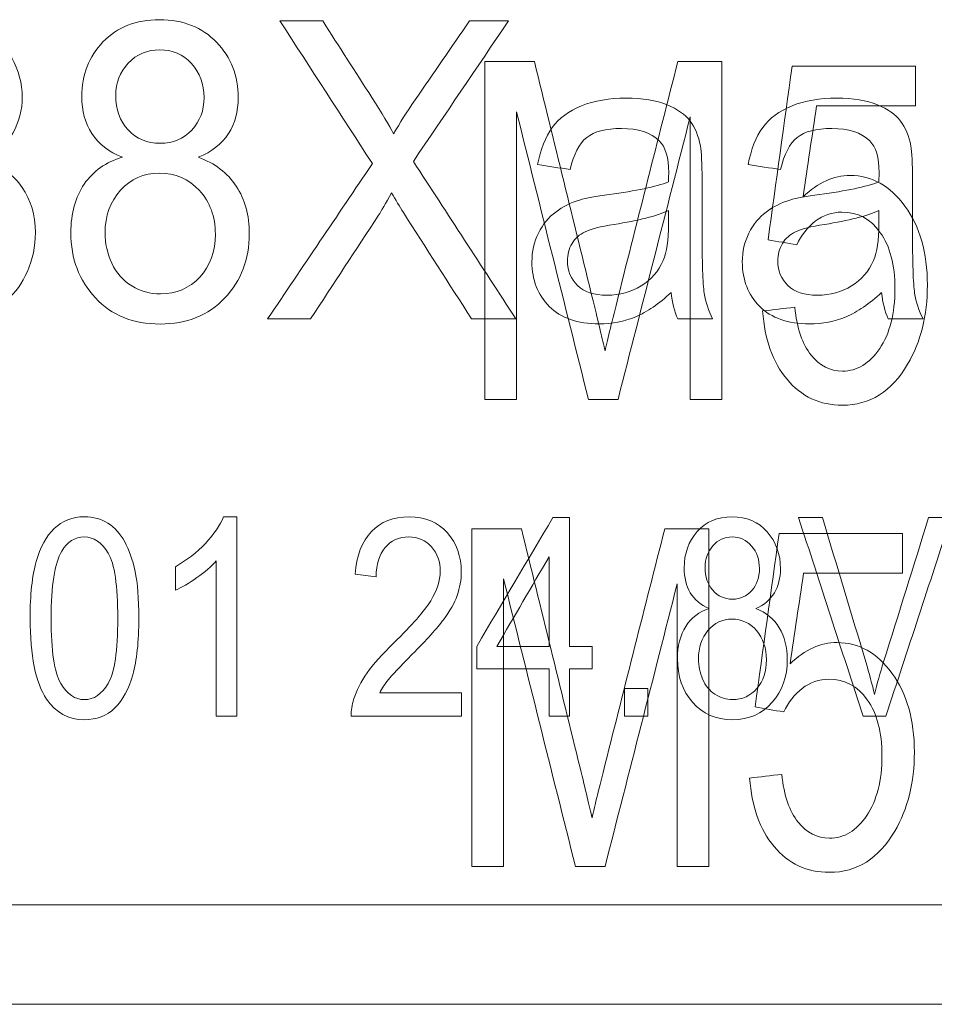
# Model space of a CAD drawing. Header units: inches. Extents: x -30 to 641, y 180 to 601.
# Tile 87 of 252: x 81.61 to 86.22, y 542.23 to 547.18. Entities that reach past the tile are written whole.
import ezdxf

# ---------------------------------------------------------------- set-up
doc = ezdxf.new("R2010")
doc.units = ezdxf.units.IN
doc.header["$MEASUREMENT"] = 0
doc.layers.add('1', color=7, linetype='Continuous')

# ---------------------------------------------------------------- blocks, each defined once
blk = doc.blocks.new('block 46')
at = {"layer": '1', "color": 155, "lineweight": 18, "true_color": 0x4c7299}
blk.add_lwpolyline([(155.5019, 542.2257), (23.9375, 542.2257)], dxfattribs=at)
blk = doc.blocks.new('block 1114')
at = {"layer": '1', "color": 155, "lineweight": 18, "true_color": 0x4c7299}
blk.add_lwpolyline([(58.2212, 542.7257), (96.2212, 542.7257)], dxfattribs=at)
blk = doc.blocks.new('block 1428')
at = {"layer": '1', "color": 18, "lineweight": 13, "true_color": 0x4c0000}
blk.add_lwpolyline([(155.5019, 542.2257), (23.9375, 542.2257)], dxfattribs=at)
blk = doc.blocks.new('block 1456')
at = {"layer": '1', "color": 18, "lineweight": 13, "true_color": 0x4c0000}
blk.add_lwpolyline([(155.5019, 542.2257), (23.9375, 542.2257)], dxfattribs=at)
blk = doc.blocks.new('block 5680')
at = {"layer": '1', "color": 18, "lineweight": 13, "true_color": 0x4c0000}
blk.add_open_spline([(84.3803, 543.6752), (84.346, 543.6752), (84.3116, 543.6752), (84.2773, 543.6752), (84.2773, 543.755), (84.2773, 543.8348), (84.2773, 543.9147), (84.156, 543.9147), (84.0346, 543.9147), (83.9133, 543.9147), (83.9133, 543.9522), (83.9133, 543.9897), (83.9133, 544.0272), (84.0409, 544.2432), (84.1686, 544.4592), (84.2962, 544.6752), (84.3242, 544.6752), (84.3523, 544.6752), (84.3803, 544.6752), (84.3803, 544.4592), (84.3803, 544.2432), (84.3803, 544.0272), (84.4181, 544.0272), (84.4559, 544.0272), (84.4936, 544.0272), (84.4936, 543.9897), (84.4936, 543.9522), (84.4936, 543.9147), (84.4559, 543.9147), (84.4181, 543.9147), (84.3803, 543.9147), (84.3803, 543.8348), (84.3803, 543.755), (84.3803, 543.6752)], degree=3, knots=[0, 0, 0, 0, 1, 1, 1, 2, 2, 2, 3, 3, 3, 4, 4, 4, 5, 5, 5, 6, 6, 6, 7, 7, 7, 8, 8, 8, 9, 9, 9, 10, 10, 10, 11, 11, 11, 11], dxfattribs=at)
blk = doc.blocks.new('block 5682')
at = {"layer": '1', "color": 18, "lineweight": 13, "true_color": 0x4c0000}
blk.add_open_spline([(85.9718, 543.6752), (85.9339, 543.6752), (85.8959, 543.6752), (85.858, 543.6752), (85.7496, 544.0085), (85.6412, 544.3419), (85.5329, 544.6752), (85.5729, 544.6752), (85.613, 544.6752), (85.6531, 544.6752), (85.7257, 544.433), (85.7984, 544.1909), (85.8711, 543.9487), (85.8886, 543.8906), (85.9033, 543.8359), (85.9151, 543.785), (85.9282, 543.8397), (85.9432, 543.8942), (85.9604, 543.9487), (86.0366, 544.1906), (86.1115, 544.433), (86.187, 544.6752), (86.2248, 544.6752), (86.2626, 544.6752), (86.3004, 544.6752), (86.1908, 544.3419), (86.0813, 544.0085), (85.9718, 543.6752)], degree=3, knots=[0, 0, 0, 0, 1, 1, 1, 2, 2, 2, 3, 3, 3, 4, 4, 4, 5, 5, 5, 6, 6, 6, 7, 7, 7, 8, 8, 8, 9, 9, 9, 9], dxfattribs=at)
blk = doc.blocks.new('block 5683')
at = {"layer": '1', "color": 18, "lineweight": 13, "true_color": 0x4c0000}
blk.add_open_spline([(82.1209, 546.3228), (82.0691, 546.2654), (82.0433, 546.194), (82.0433, 546.1081), (82.0433, 546.0555), (82.0544, 546.0044), (82.0771, 545.9557), (82.0999, 545.9067), (82.1332, 545.8682), (82.1778, 545.8414), (82.2225, 545.8145), (82.2706, 545.8011), (82.3222, 545.8011), (82.402, 545.8011), (82.4679, 545.8295), (82.5202, 545.8859), (82.5725, 545.9423), (82.5983, 546.0144), (82.5983, 546.1019), (82.5983, 546.1906), (82.5714, 546.2638), (82.5177, 546.3218), (82.4641, 546.3797), (82.3971, 546.4089), (82.3166, 546.4089), (82.2378, 546.4089), (82.1726, 546.3801), (82.1209, 546.3228)], degree=3, knots=[0, 0, 0, 0, 1, 1, 1, 2, 2, 2, 3, 3, 3, 4, 4, 4, 5, 5, 5, 6, 6, 6, 7, 7, 7, 8, 8, 8, 9, 9, 9, 9], dxfattribs=at)
blk = doc.blocks.new('block 5698')
at = {"layer": '1', "color": 18, "lineweight": 13, "true_color": 0x4c0000}
blk.add_open_spline([(85.0771, 544.1069), (85.0452, 544.0687), (85.0293, 544.0211), (85.0293, 543.9638), (85.0293, 543.9287), (85.0362, 543.8947), (85.0502, 543.8622), (85.0642, 543.8295), (85.0847, 543.8039), (85.1122, 543.786), (85.1397, 543.7681), (85.1693, 543.7591), (85.201, 543.7591), (85.2502, 543.7591), (85.2908, 543.778), (85.323, 543.8157), (85.3552, 543.8533), (85.371, 543.9014), (85.371, 543.9597), (85.371, 544.0188), (85.3545, 544.0676), (85.3215, 544.1063), (85.2884, 544.1449), (85.2472, 544.1643), (85.1976, 544.1643), (85.1491, 544.1643), (85.109, 544.1451), (85.0771, 544.1069)], degree=3, knots=[0, 0, 0, 0, 1, 1, 1, 2, 2, 2, 3, 3, 3, 4, 4, 4, 5, 5, 5, 6, 6, 6, 7, 7, 7, 8, 8, 8, 9, 9, 9, 9], dxfattribs=at)
blk = doc.blocks.new('block 5699')
at = {"layer": '1', "color": 18, "lineweight": 13, "true_color": 0x4c0000}
blk.add_open_spline([(82.706, 544.6793), (82.706, 544.3446), (82.706, 544.0099), (82.706, 543.6752), (82.6717, 543.6752), (82.6373, 543.6752), (82.603, 543.6752), (82.603, 543.936), (82.603, 544.1967), (82.603, 544.4575), (82.5781, 544.4294), (82.5457, 544.4012), (82.5054, 544.3731), (82.4649, 544.3449), (82.4289, 544.3237), (82.397, 544.3096), (82.397, 544.3492), (82.397, 544.3888), (82.397, 544.4283), (82.4545, 544.4606), (82.5049, 544.4997), (82.5481, 544.5455), (82.5912, 544.5913), (82.6217, 544.6361), (82.6395, 544.6793), (82.6617, 544.6793), (82.6838, 544.6793), (82.706, 544.6793)], degree=3, knots=[0, 0, 0, 0, 1, 1, 1, 2, 2, 2, 3, 3, 3, 4, 4, 4, 5, 5, 5, 6, 6, 6, 7, 7, 7, 8, 8, 8, 9, 9, 9, 9], dxfattribs=at)
blk = doc.blocks.new('block 5701')
at = {"layer": '1', "color": 18, "lineweight": 13, "true_color": 0x4c0000}
blk.add_open_spline([(82.1602, 546.9624), (82.1182, 546.9173), (82.097, 546.8636), (82.097, 546.8007), (82.097, 546.7297), (82.1179, 546.6718), (82.1594, 546.6269), (82.201, 546.5818), (82.2549, 546.5593), (82.3211, 546.5593), (82.3856, 546.5593), (82.4383, 546.5816), (82.4797, 546.6261), (82.5213, 546.6706), (82.5415, 546.7255), (82.5415, 546.7903), (82.5415, 546.8579), (82.5202, 546.9147), (82.4777, 546.9607), (82.4353, 547.0066), (82.3825, 547.0298), (82.3194, 547.0298), (82.2552, 547.0298), (82.2023, 547.0075), (82.1602, 546.9624)], degree=3, knots=[0, 0, 0, 0, 1, 1, 1, 2, 2, 2, 3, 3, 3, 4, 4, 4, 5, 5, 5, 6, 6, 6, 7, 7, 7, 8, 8, 8, 8], dxfattribs=at)
blk = doc.blocks.new('block 5708')
at = {"layer": '1', "color": 18, "lineweight": 13, "true_color": 0x4c0000}
blk.add_open_spline([(81.1836, 545.6752), (81.0103, 545.6752), (80.8371, 545.6752), (80.6638, 545.6752), (80.6638, 546.1752), (80.6638, 546.6752), (80.6638, 547.1752), (80.8343, 547.1752), (81.0048, 547.1752), (81.1752, 547.1752), (81.2791, 547.1752), (81.3628, 547.1599), (81.4255, 547.1295), (81.4886, 547.0991), (81.5378, 547.0524), (81.5734, 546.9895), (81.6089, 546.9265), (81.6267, 546.8605), (81.6267, 546.7915), (81.6267, 546.7274), (81.611, 546.6671), (81.5793, 546.6104), (81.5476, 546.5537), (81.5001, 546.5079), (81.4363, 546.4734), (81.5186, 546.4465), (81.5821, 546.4012), (81.6263, 546.3371), (81.6706, 546.2731), (81.6929, 546.1975), (81.6929, 546.11), (81.6929, 546.0397), (81.6793, 545.9745), (81.6525, 545.9143), (81.6255, 545.8537), (81.5922, 545.8072), (81.5524, 545.7746), (81.5125, 545.7418), (81.4632, 545.717), (81.4032, 545.7001), (81.3437, 545.6834), (81.2701, 545.6752), (81.1836, 545.6752)], degree=3, knots=[0, 0, 0, 0, 1, 1, 1, 2, 2, 2, 3, 3, 3, 4, 4, 4, 5, 5, 5, 6, 6, 6, 7, 7, 7, 8, 8, 8, 9, 9, 9, 10, 10, 10, 11, 11, 11, 12, 12, 12, 13, 13, 13, 14, 14, 14, 14], dxfattribs=at)
blk = doc.blocks.new('block 5712')
at = {"layer": '1', "color": 18, "lineweight": 13, "true_color": 0x4c0000}
blk.add_open_spline([(84.0146, 544.0272), (84.1022, 544.0272), (84.1897, 544.0272), (84.2773, 544.0272), (84.2773, 544.1775), (84.2773, 544.3277), (84.2773, 544.478), (84.1897, 544.3277), (84.1022, 544.1775), (84.0146, 544.0272)], degree=3, knots=[0, 0, 0, 0, 1, 1, 1, 2, 2, 2, 3, 3, 3, 3], dxfattribs=at)
blk = doc.blocks.new('block 5713')
at = {"layer": '1', "color": 18, "lineweight": 13, "true_color": 0x4c0000}
blk.add_open_spline([(85.1013, 544.5333), (85.0755, 544.5033), (85.0624, 544.4675), (85.0624, 544.4255), (85.0624, 544.3782), (85.0753, 544.3396), (85.1008, 544.3096), (85.1265, 544.2796), (85.1596, 544.2646), (85.2004, 544.2646), (85.2401, 544.2646), (85.2725, 544.2795), (85.2981, 544.3091), (85.3236, 544.3388), (85.336, 544.3754), (85.336, 544.4186), (85.336, 544.4636), (85.323, 544.5015), (85.2968, 544.5322), (85.2707, 544.5628), (85.2382, 544.5783), (85.1993, 544.5783), (85.1598, 544.5783), (85.1272, 544.5634), (85.1013, 544.5333)], degree=3, knots=[0, 0, 0, 0, 1, 1, 1, 2, 2, 2, 3, 3, 3, 4, 4, 4, 5, 5, 5, 6, 6, 6, 7, 7, 7, 8, 8, 8, 8], dxfattribs=at)
blk = doc.blocks.new('block 5723')
at = {"layer": '1', "color": 18, "lineweight": 13, "true_color": 0x4c0000}
blk.add_open_spline([(81.8255, 544.5059), (81.7898, 544.445), (81.772, 544.3324), (81.772, 544.1684), (81.772, 544.0042), (81.7881, 543.895), (81.8203, 543.8407), (81.8526, 543.7862), (81.8924, 543.7591), (81.9396, 543.7591), (81.987, 543.7591), (82.0267, 543.7862), (82.0589, 543.841), (82.091, 543.8955), (82.1074, 544.0047), (82.1074, 544.1684), (82.1074, 544.3329), (82.0911, 544.4424), (82.0589, 544.4964), (82.0266, 544.5506), (81.9866, 544.5777), (81.9385, 544.5777), (81.8913, 544.5777), (81.8535, 544.5537), (81.8255, 544.5059)], degree=3, knots=[0, 0, 0, 0, 1, 1, 1, 2, 2, 2, 3, 3, 3, 4, 4, 4, 5, 5, 5, 6, 6, 6, 7, 7, 7, 8, 8, 8, 8], dxfattribs=at)
blk = doc.blocks.new('block 5724')
at = {"layer": '1', "color": 18, "lineweight": 13, "true_color": 0x4c0000}
blk.add_open_spline([(83.4252, 543.7931), (83.5624, 543.7931), (83.6995, 543.7931), (83.8367, 543.7931), (83.8367, 543.7538), (83.8367, 543.7145), (83.8367, 543.6752), (83.6518, 543.6752), (83.4669, 543.6752), (83.2821, 543.6752), (83.2814, 543.7046), (83.2853, 543.7333), (83.2941, 543.7604), (83.3083, 543.8054), (83.3308, 543.8497), (83.3619, 543.8934), (83.393, 543.9372), (83.4381, 543.9876), (83.4967, 544.0449), (83.588, 544.1341), (83.6495, 544.2048), (83.6817, 544.2567), (83.714, 544.3087), (83.7298, 544.358), (83.7298, 544.4043), (83.7298, 544.4532), (83.7152, 544.4941), (83.686, 544.5276), (83.6569, 544.561), (83.6186, 544.5777), (83.5718, 544.5777), (83.522, 544.5777), (83.4825, 544.5598), (83.4527, 544.5245), (83.4228, 544.4891), (83.4079, 544.4399), (83.4074, 544.3772), (83.3722, 544.3814), (83.3369, 544.3857), (83.3016, 544.39), (83.3089, 544.4841), (83.3362, 544.556), (83.3834, 544.6054), (83.4307, 544.6548), (83.4943, 544.6793), (83.574, 544.6793), (83.6545, 544.6793), (83.7182, 544.6527), (83.7652, 544.5995), (83.8122, 544.5463), (83.8356, 544.4803), (83.8356, 544.4017), (83.8356, 544.3616), (83.8287, 544.3222), (83.815, 544.2835), (83.8013, 544.2449), (83.7785, 544.2042), (83.7465, 544.1615), (83.7146, 544.1189), (83.6618, 544.0602), (83.5877, 543.9855), (83.5261, 543.9234), (83.4862, 543.8817), (83.4688, 543.8597), (83.4513, 543.8375), (83.4366, 543.8154), (83.4252, 543.7931)], degree=3, knots=[0, 0, 0, 0, 1, 1, 1, 2, 2, 2, 3, 3, 3, 4, 4, 4, 5, 5, 5, 6, 6, 6, 7, 7, 7, 8, 8, 8, 9, 9, 9, 10, 10, 10, 11, 11, 11, 12, 12, 12, 13, 13, 13, 14, 14, 14, 15, 15, 15, 16, 16, 16, 17, 17, 17, 18, 18, 18, 19, 19, 19, 20, 20, 20, 21, 21, 21, 22, 22, 22, 22], dxfattribs=at)
blk = doc.blocks.new('block 5725')
at = {"layer": '1', "color": 18, "lineweight": 13, "true_color": 0x4c0000}
blk.add_open_spline([(85.9844, 545.6752), (85.9669, 545.7132), (85.9558, 545.7581), (85.9509, 545.8091), (85.8888, 545.7512), (85.8292, 545.7101), (85.7721, 545.6863), (85.7146, 545.6624), (85.6532, 545.6506), (85.5873, 545.6506), (85.4789, 545.6506), (85.3956, 545.6798), (85.3373, 545.7381), (85.2791, 545.7965), (85.2498, 545.8709), (85.2498, 545.9619), (85.2498, 546.0148), (85.261, 546.0635), (85.283, 546.1073), (85.3051, 546.1513), (85.3339, 546.1867), (85.3694, 546.2132), (85.4052, 546.2398), (85.4451, 546.26), (85.4897, 546.2738), (85.5228, 546.2834), (85.5723, 546.2926), (85.6385, 546.3015), (85.7734, 546.3194), (85.8732, 546.3402), (85.937, 546.3648), (85.9377, 546.3901), (85.938, 546.4062), (85.938, 546.4127), (85.938, 546.4879), (85.922, 546.5409), (85.8906, 546.5716), (85.848, 546.6133), (85.7843, 546.6338), (85.6999, 546.6338), (85.6211, 546.6338), (85.5632, 546.6188), (85.5256, 546.5885), (85.4879, 546.5582), (85.4604, 546.5044), (85.4423, 546.4273), (85.3878, 546.4355), (85.3333, 546.4437), (85.2788, 546.4519), (85.2938, 546.529), (85.3182, 546.5912), (85.3523, 546.6384), (85.3866, 546.6857), (85.4356, 546.7224), (85.5001, 546.7481), (85.5642, 546.7737), (85.6392, 546.7865), (85.724, 546.7865), (85.8083, 546.7865), (85.8766, 546.7754), (85.9296, 546.7535), (85.9823, 546.7317), (86.021, 546.7044), (86.0457, 546.6714), (86.0707, 546.6381), (86.0879, 546.5965), (86.0977, 546.5459), (86.1032, 546.5144), (86.106, 546.458), (86.106, 546.3763), (86.106, 546.2944), (86.106, 546.2126), (86.106, 546.1307), (86.106, 545.9592), (86.1095, 545.851), (86.1168, 545.8057), (86.1242, 545.7604), (86.1381, 545.7166), (86.159, 545.6752), (86.1008, 545.6752), (86.0426, 545.6752), (85.9844, 545.6752)], degree=3, knots=[0, 0, 0, 0, 1, 1, 1, 2, 2, 2, 3, 3, 3, 4, 4, 4, 5, 5, 5, 6, 6, 6, 7, 7, 7, 8, 8, 8, 9, 9, 9, 10, 10, 10, 11, 11, 11, 12, 12, 12, 13, 13, 13, 14, 14, 14, 15, 15, 15, 16, 16, 16, 17, 17, 17, 18, 18, 18, 19, 19, 19, 20, 20, 20, 21, 21, 21, 22, 22, 22, 23, 23, 23, 24, 24, 24, 25, 25, 25, 26, 26, 26, 27, 27, 27, 27], dxfattribs=at)
blk = doc.blocks.new('block 5726')
at = {"layer": '1', "color": 18, "lineweight": 13, "true_color": 0x4c0000}
blk.add_open_spline([(81.7491, 543.762), (81.6939, 543.8451), (81.6662, 543.9807), (81.6662, 544.1684), (81.6662, 544.2866), (81.6763, 544.3818), (81.6966, 544.4539), (81.717, 544.5258), (81.7475, 544.5816), (81.7876, 544.6207), (81.8279, 544.66), (81.8786, 544.6793), (81.9396, 544.6793), (81.9847, 544.6793), (82.0242, 544.6686), (82.0581, 544.6468), (82.0919, 544.6251), (82.1201, 544.5941), (82.1422, 544.5534), (82.1643, 544.5128), (82.1817, 544.4631), (82.1944, 544.4048), (82.2071, 544.3462), (82.2132, 544.2674), (82.2132, 544.1684), (82.2132, 544.051), (82.2032, 543.9564), (82.183, 543.8842), (82.1628, 543.812), (82.1323, 543.7566), (82.0922, 543.7172), (82.052, 543.6777), (82.001, 543.6581), (81.9396, 543.6581), (81.8587, 543.6581), (81.7952, 543.6926), (81.7491, 543.762)], degree=3, knots=[0, 0, 0, 0, 1, 1, 1, 2, 2, 2, 3, 3, 3, 4, 4, 4, 5, 5, 5, 6, 6, 6, 7, 7, 7, 8, 8, 8, 9, 9, 9, 10, 10, 10, 11, 11, 11, 12, 12, 12, 12], dxfattribs=at)
blk = doc.blocks.new('block 5728')
at = {"layer": '1', "color": 18, "lineweight": 13, "true_color": 0x4c0000}
blk.add_open_spline([(84.9649, 544.1278), (84.9926, 544.1718), (85.0319, 544.2017), (85.083, 544.2175), (85.0403, 544.2362), (85.0087, 544.2628), (84.9881, 544.2974), (84.9675, 544.3319), (84.9572, 544.3733), (84.9572, 544.4214), (84.9572, 544.4941), (84.9791, 544.5555), (85.0229, 544.6049), (85.0669, 544.6545), (85.1253, 544.6793), (85.198, 544.6793), (85.2714, 544.6793), (85.3303, 544.654), (85.3749, 544.6033), (85.4197, 544.5525), (85.4419, 544.4908), (85.4419, 544.4181), (85.4419, 544.3715), (85.4318, 544.3314), (85.4114, 544.2968), (85.391, 544.2624), (85.3599, 544.2362), (85.3182, 544.2175), (85.3697, 544.1976), (85.409, 544.1651), (85.4358, 544.1206), (85.4627, 544.076), (85.4762, 544.0229), (85.4762, 543.961), (85.4762, 543.8755), (85.4509, 543.8036), (85.4002, 543.7456), (85.3494, 543.6872), (85.2826, 543.6581), (85.1998, 543.6581), (85.1169, 543.6581), (85.0502, 543.6872), (84.9995, 543.7458), (84.949, 543.8042), (84.9233, 543.877), (84.9233, 543.9645), (84.9233, 544.0295), (84.9373, 544.084), (84.9649, 544.1278)], degree=3, knots=[0, 0, 0, 0, 1, 1, 1, 2, 2, 2, 3, 3, 3, 4, 4, 4, 5, 5, 5, 6, 6, 6, 7, 7, 7, 8, 8, 8, 9, 9, 9, 10, 10, 10, 11, 11, 11, 12, 12, 12, 13, 13, 13, 14, 14, 14, 15, 15, 15, 16, 16, 16, 16], dxfattribs=at)
blk = doc.blocks.new('block 5748')
at = {"layer": '1', "color": 18, "lineweight": 13, "true_color": 0x4c0000}
blk.add_open_spline([(84.8782, 546.1529), (84.8782, 546.1755), (84.8782, 546.198), (84.8782, 546.2205), (84.8176, 546.1932), (84.7262, 546.1702), (84.6049, 546.151), (84.5362, 546.1402), (84.4874, 546.1276), (84.4588, 546.1142), (84.4306, 546.1004), (84.4083, 546.0804), (84.3929, 546.0543), (84.3774, 546.028), (84.3696, 545.9987), (84.3696, 545.9668), (84.3696, 545.9177), (84.3867, 545.8767), (84.4205, 545.844), (84.4545, 545.8112), (84.5035, 545.7949), (84.5686, 545.7949), (84.6331, 545.7949), (84.6903, 545.8103), (84.7405, 545.8414), (84.7907, 545.8724), (84.8277, 545.915), (84.8514, 545.9688), (84.8692, 546.0106), (84.8782, 546.072), (84.8782, 546.1529)], degree=3, knots=[0, 0, 0, 0, 1, 1, 1, 2, 2, 2, 3, 3, 3, 4, 4, 4, 5, 5, 5, 6, 6, 6, 7, 7, 7, 8, 8, 8, 9, 9, 9, 10, 10, 10, 10], dxfattribs=at)
blk = doc.blocks.new('block 5749')
at = {"layer": '1', "color": 18, "lineweight": 13, "true_color": 0x4c0000}
blk.add_open_spline([(83.0776, 545.6752), (83.0055, 545.6752), (82.9333, 545.6752), (82.8611, 545.6752), (83.0368, 545.9358), (83.2125, 546.1963), (83.3882, 546.4569), (83.2333, 546.6963), (83.0784, 546.9358), (82.9235, 547.1752), (82.9951, 547.1752), (83.0667, 547.1752), (83.1383, 547.1752), (83.2207, 547.0469), (83.3031, 546.9186), (83.3854, 546.7903), (83.4367, 546.7105), (83.4733, 546.6491), (83.4953, 546.6061), (83.5256, 546.661), (83.5615, 546.7178), (83.603, 546.7773), (83.6951, 546.9094), (83.7857, 547.0426), (83.877, 547.1752), (83.9424, 547.1752), (84.0078, 547.1752), (84.0733, 547.1752), (83.9137, 546.9395), (83.7542, 546.7037), (83.5946, 546.468), (83.7666, 546.2037), (83.9386, 545.9395), (84.1106, 545.6752), (84.0362, 545.6752), (83.9618, 545.6752), (83.8875, 545.6752), (83.7731, 545.8536), (83.6588, 546.0321), (83.5444, 546.2105), (83.5251, 546.2407), (83.5054, 546.2746), (83.4848, 546.3107), (83.4545, 546.2562), (83.4329, 546.2186), (83.42, 546.1982), (83.3058, 546.0239), (83.1917, 545.8495), (83.0776, 545.6752)], degree=3, knots=[0, 0, 0, 0, 1, 1, 1, 2, 2, 2, 3, 3, 3, 4, 4, 4, 5, 5, 5, 6, 6, 6, 7, 7, 7, 8, 8, 8, 9, 9, 9, 10, 10, 10, 11, 11, 11, 12, 12, 12, 13, 13, 13, 14, 14, 14, 15, 15, 15, 16, 16, 16, 16], dxfattribs=at)
blk = doc.blocks.new('block 5752')
at = {"layer": '1', "color": 18, "lineweight": 13, "true_color": 0x4c0000}
blk.add_open_spline([(84.9256, 545.6752), (84.9082, 545.7132), (84.897, 545.7581), (84.8922, 545.8091), (84.8301, 545.7512), (84.7705, 545.7101), (84.7133, 545.6863), (84.6559, 545.6624), (84.5944, 545.6506), (84.5286, 545.6506), (84.4201, 545.6506), (84.3368, 545.6798), (84.2786, 545.7381), (84.2204, 545.7965), (84.1911, 545.8709), (84.1911, 545.9619), (84.1911, 546.0148), (84.2023, 546.0635), (84.2242, 546.1073), (84.2463, 546.1513), (84.2751, 546.1867), (84.3107, 546.2132), (84.3464, 546.2398), (84.3863, 546.26), (84.4309, 546.2738), (84.4641, 546.2834), (84.5136, 546.2926), (84.5798, 546.3015), (84.7147, 546.3194), (84.8144, 546.3402), (84.8782, 546.3648), (84.8789, 546.3901), (84.8793, 546.4062), (84.8793, 546.4127), (84.8793, 546.4879), (84.8632, 546.5409), (84.8318, 546.5716), (84.7892, 546.6133), (84.7255, 546.6338), (84.6412, 546.6338), (84.5624, 546.6338), (84.5045, 546.6188), (84.4668, 546.5885), (84.4292, 546.5582), (84.4017, 546.5044), (84.3835, 546.4273), (84.329, 546.4355), (84.2745, 546.4437), (84.22, 546.4519), (84.235, 546.529), (84.2594, 546.5912), (84.2936, 546.6384), (84.3278, 546.6857), (84.3769, 546.7224), (84.4414, 546.7481), (84.5055, 546.7737), (84.5805, 546.7865), (84.6652, 546.7865), (84.7496, 546.7865), (84.8179, 546.7754), (84.8709, 546.7535), (84.9236, 546.7317), (84.9622, 546.7044), (84.987, 546.6714), (85.0119, 546.6381), (85.0292, 546.5965), (85.0389, 546.5459), (85.0445, 546.5144), (85.0473, 546.458), (85.0473, 546.3763), (85.0473, 546.2944), (85.0473, 546.2126), (85.0473, 546.1307), (85.0473, 545.9592), (85.0508, 545.851), (85.0581, 545.8057), (85.0654, 545.7604), (85.0794, 545.7166), (85.1003, 545.6752), (85.0421, 545.6752), (84.9838, 545.6752), (84.9256, 545.6752)], degree=3, knots=[0, 0, 0, 0, 1, 1, 1, 2, 2, 2, 3, 3, 3, 4, 4, 4, 5, 5, 5, 6, 6, 6, 7, 7, 7, 8, 8, 8, 9, 9, 9, 10, 10, 10, 11, 11, 11, 12, 12, 12, 13, 13, 13, 14, 14, 14, 15, 15, 15, 16, 16, 16, 17, 17, 17, 18, 18, 18, 19, 19, 19, 20, 20, 20, 21, 21, 21, 22, 22, 22, 23, 23, 23, 24, 24, 24, 25, 25, 25, 26, 26, 26, 27, 27, 27, 27], dxfattribs=at)
blk = doc.blocks.new('block 5754')
at = {"layer": '1', "color": 18, "lineweight": 13, "true_color": 0x4c0000}
blk.add_open_spline([(84.7742, 543.6752), (84.735, 543.6752), (84.6959, 543.6752), (84.6568, 543.6752), (84.6568, 543.7219), (84.6568, 543.7685), (84.6568, 543.8151), (84.6959, 543.8151), (84.735, 543.8151), (84.7742, 543.8151), (84.7742, 543.7685), (84.7742, 543.7219), (84.7742, 543.6752)], degree=3, knots=[0, 0, 0, 0, 1, 1, 1, 2, 2, 2, 3, 3, 3, 4, 4, 4, 4], dxfattribs=at)
blk = doc.blocks.new('block 5762')
at = {"layer": '1', "color": 18, "lineweight": 13, "true_color": 0x4c0000}
blk.add_open_spline([(85.937, 546.1529), (85.937, 546.1755), (85.937, 546.198), (85.937, 546.2205), (85.8763, 546.1932), (85.785, 546.1702), (85.6636, 546.151), (85.5949, 546.1402), (85.5462, 546.1276), (85.5176, 546.1142), (85.4893, 546.1004), (85.467, 546.0804), (85.4517, 546.0543), (85.4362, 546.028), (85.4283, 545.9987), (85.4283, 545.9668), (85.4283, 545.9177), (85.4454, 545.8767), (85.4792, 545.844), (85.5132, 545.8112), (85.5622, 545.7949), (85.6274, 545.7949), (85.6919, 545.7949), (85.7491, 545.8103), (85.7993, 545.8414), (85.8495, 545.8724), (85.8864, 545.915), (85.9101, 545.9688), (85.9279, 546.0106), (85.937, 546.072), (85.937, 546.1529)], degree=3, knots=[0, 0, 0, 0, 1, 1, 1, 2, 2, 2, 3, 3, 3, 4, 4, 4, 5, 5, 5, 6, 6, 6, 7, 7, 7, 8, 8, 8, 9, 9, 9, 10, 10, 10, 10], dxfattribs=at)
blk = doc.blocks.new('block 5763')
at = {"layer": '1', "color": 18, "lineweight": 13, "true_color": 0x4c0000}
blk.add_open_spline([(81.9386, 546.3541), (81.9837, 546.42), (82.0475, 546.4649), (82.1304, 546.4887), (82.0611, 546.5167), (82.0098, 546.5566), (81.9763, 546.6084), (81.9429, 546.6602), (81.9261, 546.7224), (81.9261, 546.7945), (81.9261, 546.9035), (81.9617, 546.9956), (82.0328, 547.0697), (82.1043, 547.1441), (82.1991, 547.1813), (82.3173, 547.1813), (82.4365, 547.1813), (82.532, 547.1434), (82.6046, 547.0674), (82.6773, 546.9912), (82.7133, 546.8985), (82.7133, 546.7896), (82.7133, 546.7197), (82.6969, 546.6595), (82.6638, 546.6077), (82.6308, 546.556), (82.5801, 546.5167), (82.5125, 546.4887), (82.5962, 546.4588), (82.66, 546.41), (82.7036, 546.3433), (82.7472, 546.2764), (82.7691, 546.1967), (82.7691, 546.1038), (82.7691, 545.9757), (82.728, 545.8678), (82.6457, 545.7807), (82.5631, 545.6932), (82.4546, 545.6495), (82.3201, 545.6495), (82.1855, 545.6495), (82.0771, 545.6932), (81.9948, 545.7811), (81.9127, 545.8688), (81.8711, 545.978), (81.8711, 546.1092), (81.8711, 546.2067), (81.8937, 546.2884), (81.9386, 546.3541)], degree=3, knots=[0, 0, 0, 0, 1, 1, 1, 2, 2, 2, 3, 3, 3, 4, 4, 4, 5, 5, 5, 6, 6, 6, 7, 7, 7, 8, 8, 8, 9, 9, 9, 10, 10, 10, 11, 11, 11, 12, 12, 12, 13, 13, 13, 14, 14, 14, 15, 15, 15, 16, 16, 16, 16], dxfattribs=at)
blk = doc.blocks.new('block 5771')
at = {"layer": '1', "color": 18, "lineweight": 13, "true_color": 0x4c0000}
blk.add_lwpolyline([(152.4615, 542.2257), (133.7592, 542.2257), (58.9499, 542.2257), (40.2476, 542.2257)], dxfattribs=at)
blk = doc.blocks.new('block 6250')
at = {"layer": '1', "color": 18, "lineweight": 13, "true_color": 0x4c0000}
blk.add_open_spline([(84.1138, 545.2701), (84.0607, 545.2701), (84.0075, 545.2701), (83.9543, 545.2701), (83.9543, 545.8367), (83.9543, 546.4034), (83.9543, 546.9701), (84.0373, 546.9701), (84.1203, 546.9701), (84.2034, 546.9701), (84.302, 546.5688), (84.4006, 546.1675), (84.4992, 545.7663), (84.5267, 545.6541), (84.5465, 545.5706), (84.559, 545.5149), (84.573, 545.5767), (84.5954, 545.6676), (84.6255, 545.7871), (84.7246, 546.1816), (84.825, 546.5758), (84.9248, 546.9701), (84.999, 546.9701), (85.0732, 546.9701), (85.1473, 546.9701), (85.1473, 546.4034), (85.1473, 545.8367), (85.1473, 545.2701), (85.0942, 545.2701), (85.041, 545.2701), (84.9878, 545.2701), (84.9878, 545.7444), (84.9878, 546.2187), (84.9878, 546.693), (84.8667, 546.2187), (84.7456, 545.7444), (84.6245, 545.2701), (84.5748, 545.2701), (84.5252, 545.2701), (84.4755, 545.2701), (84.3549, 545.7525), (84.2344, 546.2349), (84.1138, 546.7174), (84.1138, 546.2349), (84.1138, 545.7525), (84.1138, 545.2701)], degree=3, knots=[0, 0, 0, 0, 1, 1, 1, 2, 2, 2, 3, 3, 3, 4, 4, 4, 5, 5, 5, 6, 6, 6, 7, 7, 7, 8, 8, 8, 9, 9, 9, 10, 10, 10, 11, 11, 11, 12, 12, 12, 13, 13, 13, 14, 14, 14, 15, 15, 15, 15], dxfattribs=at)
blk = doc.blocks.new('block 6256')
at = {"layer": '1', "color": 18, "lineweight": 13, "true_color": 0x4c0000}
blk.add_open_spline([(85.4747, 545.3715), (85.4032, 545.4575), (85.3622, 545.5723), (85.352, 545.7154), (85.4057, 545.7216), (85.4594, 545.7279), (85.5132, 545.7341), (85.525, 545.6271), (85.5528, 545.5471), (85.5963, 545.4932), (85.6396, 545.4395), (85.6922, 545.4127), (85.7536, 545.4127), (85.8275, 545.4127), (85.8899, 545.4505), (85.941, 545.5262), (85.9922, 545.6019), (86.0178, 545.7023), (86.0178, 545.828), (86.0178, 545.9468), (85.9931, 546.0407), (85.9442, 546.1094), (85.895, 546.1786), (85.8304, 546.2129), (85.7511, 546.2129), (85.7015, 546.2129), (85.6567, 546.1977), (85.6171, 546.1668), (85.5777, 546.1361), (85.5461, 546.0968), (85.5234, 546.0481), (85.4753, 546.0566), (85.4273, 546.0652), (85.3792, 546.0737), (85.4196, 546.3648), (85.46, 546.6559), (85.5004, 546.947), (85.7076, 546.947), (85.9148, 546.947), (86.122, 546.947), (86.122, 546.8805), (86.122, 546.8139), (86.122, 546.7474), (85.9557, 546.7474), (85.7894, 546.7474), (85.6232, 546.7474), (85.6007, 546.595), (85.5782, 546.4427), (85.5557, 546.2903), (85.6308, 546.3616), (85.7095, 546.3973), (85.792, 546.3973), (85.9011, 546.3973), (85.9931, 546.3456), (86.0683, 546.2429), (86.1433, 546.1404), (86.1809, 546.0081), (86.1809, 545.8463), (86.1809, 545.6923), (86.1476, 545.5597), (86.0817, 545.4475), (86.001, 545.3101), (85.8921, 545.2409), (85.7536, 545.2409), (85.6398, 545.2409), (85.5471, 545.2844), (85.4747, 545.3715)], degree=3, knots=[0, 0, 0, 0, 1, 1, 1, 2, 2, 2, 3, 3, 3, 4, 4, 4, 5, 5, 5, 6, 6, 6, 7, 7, 7, 8, 8, 8, 9, 9, 9, 10, 10, 10, 11, 11, 11, 12, 12, 12, 13, 13, 13, 14, 14, 14, 15, 15, 15, 16, 16, 16, 17, 17, 17, 18, 18, 18, 19, 19, 19, 20, 20, 20, 21, 21, 21, 22, 22, 22, 22], dxfattribs=at)
blk = doc.blocks.new('block 6261')
at = {"layer": '1', "color": 18, "lineweight": 13, "true_color": 0x4c0000}
blk.add_open_spline([(85.4093, 543.0205), (85.3378, 543.1065), (85.2969, 543.2213), (85.2866, 543.3644), (85.3404, 543.3706), (85.3941, 543.3768), (85.4478, 543.3831), (85.4596, 543.2761), (85.4874, 543.1961), (85.5309, 543.1421), (85.5742, 543.0885), (85.6269, 543.0617), (85.6883, 543.0617), (85.7621, 543.0617), (85.8245, 543.0995), (85.8757, 543.1752), (85.9268, 543.2509), (85.9524, 543.3513), (85.9524, 543.477), (85.9524, 543.5957), (85.9278, 543.6897), (85.8788, 543.7584), (85.8296, 543.8275), (85.765, 543.8619), (85.6857, 543.8619), (85.6361, 543.8619), (85.5914, 543.8467), (85.5517, 543.8158), (85.5123, 543.7851), (85.4807, 543.7458), (85.458, 543.6971), (85.41, 543.7056), (85.3619, 543.7142), (85.3138, 543.7227), (85.3542, 544.0138), (85.3946, 544.3049), (85.435, 544.596), (85.6422, 544.596), (85.8494, 544.596), (86.0566, 544.596), (86.0566, 544.5295), (86.0566, 544.4629), (86.0566, 544.3964), (85.8904, 544.3964), (85.7241, 544.3964), (85.5578, 544.3964), (85.5353, 544.244), (85.5128, 544.0917), (85.4903, 543.9393), (85.5655, 544.0106), (85.6441, 544.0463), (85.7266, 544.0463), (85.8357, 544.0463), (85.9278, 543.9945), (86.0029, 543.8919), (86.078, 543.7894), (86.1155, 543.6571), (86.1155, 543.4953), (86.1155, 543.3413), (86.0822, 543.2087), (86.0164, 543.0965), (85.9357, 542.9591), (85.8267, 542.8899), (85.6883, 542.8899), (85.5744, 542.8899), (85.4817, 542.9334), (85.4093, 543.0205)], degree=3, knots=[0, 0, 0, 0, 1, 1, 1, 2, 2, 2, 3, 3, 3, 4, 4, 4, 5, 5, 5, 6, 6, 6, 7, 7, 7, 8, 8, 8, 9, 9, 9, 10, 10, 10, 11, 11, 11, 12, 12, 12, 13, 13, 13, 14, 14, 14, 15, 15, 15, 16, 16, 16, 17, 17, 17, 18, 18, 18, 19, 19, 19, 20, 20, 20, 21, 21, 21, 22, 22, 22, 22], dxfattribs=at)
blk = doc.blocks.new('block 6265')
at = {"layer": '1', "color": 18, "lineweight": 13, "true_color": 0x4c0000}
blk.add_open_spline([(84.0485, 542.919), (83.9953, 542.919), (83.9421, 542.919), (83.8889, 542.919), (83.8889, 543.4857), (83.8889, 544.0524), (83.8889, 544.619), (83.9719, 544.619), (84.055, 544.619), (84.138, 544.619), (84.2366, 544.2178), (84.3352, 543.8165), (84.4338, 543.4153), (84.4614, 543.3031), (84.4811, 543.2196), (84.4936, 543.1639), (84.5077, 543.2256), (84.53, 543.3165), (84.5601, 543.4361), (84.6592, 543.8306), (84.7596, 544.2247), (84.8594, 544.619), (84.9336, 544.619), (85.0078, 544.619), (85.082, 544.619), (85.082, 544.0524), (85.082, 543.4857), (85.082, 542.919), (85.0288, 542.919), (84.9756, 542.919), (84.9224, 542.919), (84.9224, 543.3934), (84.9224, 543.8677), (84.9224, 544.342), (84.8013, 543.8677), (84.6802, 543.3934), (84.5591, 542.919), (84.5095, 542.919), (84.4598, 542.919), (84.4101, 542.919), (84.2896, 543.4015), (84.169, 543.8839), (84.0485, 544.3664), (84.0485, 543.8839), (84.0485, 543.4015), (84.0485, 542.919)], degree=3, knots=[0, 0, 0, 0, 1, 1, 1, 2, 2, 2, 3, 3, 3, 4, 4, 4, 5, 5, 5, 6, 6, 6, 7, 7, 7, 8, 8, 8, 9, 9, 9, 10, 10, 10, 11, 11, 11, 12, 12, 12, 13, 13, 13, 14, 14, 14, 15, 15, 15, 15], dxfattribs=at)

msp = doc.modelspace()

# ---------------------------------------------------------------- block references
at = {"layer": '1'}
for name in ['block 5771', 'block 5708', 'block 5763', 'block 5749', 'block 5701', 'block 6250', 'block 6256', 'block 5752', 'block 5725', 'block 5683', 'block 5748', 'block 5762', 'block 5726', 'block 5699', 'block 5724', 'block 5680', 'block 5728', 'block 5682', 'block 6265', 'block 6261', 'block 5723', 'block 5713', 'block 5712', 'block 5698', 'block 5754', 'block 1114', 'block 46', 'block 1428', 'block 1456']:
    msp.add_blockref(name, (0, 0), dxfattribs=at)

doc.saveas('drawing.dxf')
